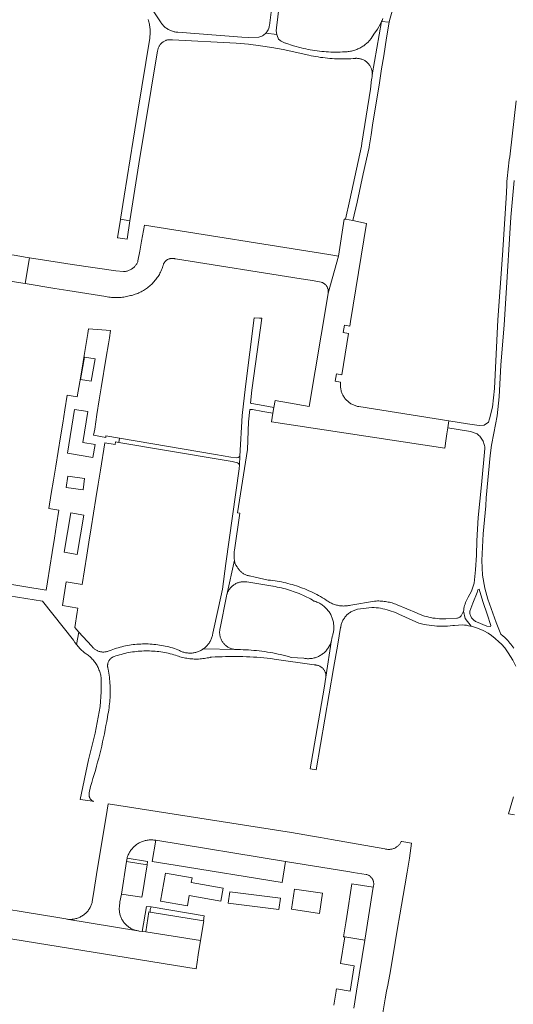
# Model space of a CAD drawing. Extents: x 152825 to 164088, y 457113 to 463005.
# Tile 251 of 256: x 158542 to 158649, y 460497 to 460710. Entities that reach past the tile are written whole.
import ezdxf

# ---------------------------------------------------------------- set-up
doc = ezdxf.new("R2010")
doc.units = 0
doc.header["$LTSCALE"] = 0.5
for name, color, linetype, lineweight in [('B-PV-VH-HALFVERHARDING_GRAVEL-GV', 251, 'CONTINUOUS', 18), ('B-PV-VH-ONVERHARD_ZAND-GV', 251, 'CONTINUOUS', 18), ('B-PV-VH-OPENVERHARDING_BETONSTRAATSTEEN-GV', 251, 'CONTINUOUS', 18), ('B-PV-VH-OPENVERHARDING_STRAATBAKSTEEN-GV', 251, 'CONTINUOUS', 18)]:
    doc.layers.add(name, color=color, linetype=linetype, lineweight=lineweight)

msp = doc.modelspace()

# ---------------------------------------------------------------- linework, layer by layer
at = {"layer": 'B-PV-VH-HALFVERHARDING_GRAVEL-GV', "flags": 128}
for points in [[(158597.117, 460714.848), (158596.27, 460708.492), (158596.247, 460708.325), (158596.202, 460708.112), (158596.142, 460707.904), (158596.067, 460707.7), (158595.977, 460707.502), (158595.873, 460707.312), (158595.755, 460707.13), (158595.624, 460706.956), (158595.481, 460706.793), (158597.915, 460706.515), (158597.744, 460707.345), (158597.823, 460707.987), (158599.144, 460718.77)], [(158620.807, 460709.948), (158620.635, 460709.58), (158620.53, 460709.366), (158622.16, 460709.183), (158622.268, 460709.574), (158623.671, 460714.656)], [(158570.072, 460709.739), (158570.151, 460709.495), (158570.223, 460709.249), (158570.286, 460709.001), (158570.342, 460708.751), (158570.39, 460708.499), (158570.43, 460708.246), (158570.462, 460707.992), (158570.487, 460707.737), (158570.503, 460707.482), (158570.511, 460707.226), (158570.511, 460706.969), (158570.504, 460706.713), (158570.488, 460706.458), (158570.464, 460706.203), (158570.433, 460705.948), (158570.403, 460705.754), (158567.867, 460689.982), (158566.862, 460683.728), (158564.918, 460671.633), (158564.121, 460666.678), (158566.085, 460666.303), (158568.05, 460678.582), (158572.115, 460703.009), (158572.136, 460703.144), (158572.166, 460703.289), (158572.204, 460703.433), (158572.25, 460703.574), (158572.303, 460703.712), (158572.364, 460703.848), (158572.432, 460703.979), (158572.507, 460704.108), (158572.588, 460704.231), (158572.677, 460704.351), (158572.771, 460704.465), (158572.872, 460704.574), (158572.978, 460704.677), (158573.089, 460704.775), (158573.206, 460704.867), (158573.328, 460704.951), (158573.454, 460705.03), (158573.584, 460705.101), (158573.718, 460705.166), (158573.854, 460705.223), (158573.994, 460705.272), (158574.137, 460705.314), (158574.281, 460705.348), (158574.427, 460705.375), (158574.574, 460705.393), (158574.722, 460705.404), (158574.87, 460705.406), (158575.019, 460705.401), (158575.166, 460705.387), (158575.313, 460705.366), (158589.12, 460704.639), (158591.749, 460704.415), (158594.368, 460704.097), (158596.805, 460703.717), (158599.227, 460703.255), (158604.831, 460702.064), (158605.326, 460701.954), (158605.822, 460701.852), (158606.32, 460701.758), (158606.82, 460701.672), (158607.321, 460701.594), (158607.823, 460701.524), (158608.326, 460701.462), (158608.829, 460701.407), (158609.334, 460701.361), (158609.839, 460701.322), (158610.345, 460701.292), (158610.852, 460701.269), (158611.358, 460701.255), (158611.865, 460701.248), (158612.372, 460701.25), (158612.879, 460701.259), (158613.385, 460701.277), (158613.891, 460701.302), (158614.397, 460701.335), (158614.902, 460701.377), (158614.937, 460701.38), (158614.988, 460701.382), (158615.154, 460701.383), (158615.319, 460701.376), (158615.485, 460701.361), (158615.649, 460701.337), (158615.812, 460701.306), (158615.973, 460701.268), (158616.133, 460701.221), (158616.289, 460701.167), (158616.443, 460701.106), (158616.594, 460701.036), (158616.742, 460700.96), (158616.885, 460700.877), (158617.025, 460700.787), (158617.159, 460700.69), (158617.289, 460700.587), (158617.414, 460700.478), (158617.534, 460700.363), (158617.648, 460700.243), (158617.755, 460700.117), (158617.857, 460699.986), (158617.953, 460699.85), (158618.041, 460699.709), (158618.123, 460699.565), (158618.197, 460699.417), (158618.265, 460699.265), (158618.325, 460699.111), (158618.378, 460698.953), (158618.422, 460698.794), (158618.459, 460698.632), (158618.489, 460698.469), (158618.51, 460698.304), (158618.524, 460698.139), (158618.529, 460697.973), (158618.527, 460697.807), (158620.53, 460709.366), (158620.455, 460709.215), (158620.269, 460708.854), (158619.611, 460707.7), (158618.881, 460706.591), (158618.27, 460705.652), (158617.524, 460704.816), (158617.419, 460704.717), (158617.238, 460704.556), (158617.052, 460704.401), (158616.861, 460704.252), (158616.666, 460704.109), (158616.465, 460703.973), (158616.261, 460703.844), (158616.052, 460703.722), (158615.839, 460703.606), (158615.622, 460703.498), (158615.402, 460703.397), (158615.179, 460703.303), (158614.953, 460703.216), (158614.724, 460703.137), (158614.493, 460703.066), (158614.259, 460703.003), (158614.023, 460702.947), (158613.786, 460702.899), (158613.547, 460702.858), (158613.308, 460702.826), (158613.067, 460702.802), (158612.825, 460702.785), (158612.583, 460702.777), (158612.568, 460702.776), (158612.07, 460702.749), (158611.572, 460702.73), (158611.073, 460702.719), (158610.575, 460702.716), (158610.076, 460702.721), (158609.578, 460702.734), (158609.08, 460702.755), (158608.582, 460702.783), (158608.085, 460702.82), (158607.588, 460702.865), (158607.093, 460702.918), (158606.598, 460702.979), (158606.104, 460703.047), (158605.611, 460703.124), (158605.12, 460703.209), (158604.63, 460703.301), (158604.142, 460703.401), (158603.655, 460703.509), (158603.17, 460703.625), (158601.483, 460704.094), (158599.825, 460704.657), (158599.734, 460704.682), (158599.568, 460704.734), (158599.405, 460704.793), (158599.245, 460704.859), (158599.088, 460704.933), (158598.935, 460705.014), (158598.785, 460705.103), (158598.64, 460705.198), (158598.499, 460705.299), (158598.237, 460705.507), (158597.951, 460706.341), (158597.915, 460706.515), (158595.481, 460706.793), (158595.326, 460706.641), (158595.16, 460706.501), (158594.985, 460706.374), (158594.8, 460706.259), (158594.608, 460706.159), (158594.409, 460706.073), (158594.203, 460706.002), (158593.994, 460705.946), (158591.77, 460705.844), (158590.293, 460705.956), (158576.495, 460706.998), (158576.211, 460707.019), (158576.05, 460707.041), (158575.859, 460707.075), (158575.669, 460707.116), (158575.481, 460707.166), (158575.295, 460707.223), (158575.111, 460707.287), (158574.931, 460707.359), (158574.753, 460707.439), (158574.579, 460707.525), (158574.409, 460707.619), (158574.242, 460707.72), (158574.08, 460707.827), (158573.922, 460707.941), (158573.77, 460708.062), (158573.622, 460708.188), (158573.48, 460708.321), (158573.343, 460708.459), (158573.212, 460708.603), (158573.087, 460708.752), (158572.968, 460708.906), (158572.856, 460709.065), (158571.025, 460711.832)], [(158649.616, 460692.232), (158648.333, 460680.771), (158648.223, 460680.109), (158648.121, 460679.447), (158648.027, 460678.783), (158647.941, 460678.118), (158647.863, 460677.451), (158647.793, 460676.785), (158647.73, 460676.117), (158647.676, 460675.448), (158647.63, 460674.779), (158647.591, 460674.11), (158647.512, 460672.345), (158646.646, 460658.857), (158645.683, 460644.902), (158644.905, 460630.125), (158644.527, 460626.063), (158643.859, 460623.526), (158643.622, 460622.801), (158642.701, 460622.152), (158641.651, 460622.094), (158639.079, 460622.453), (158635.094, 460623.089), (158634.865, 460621.601), (158639.782, 460620.783), (158641.154, 460620.308), (158641.357, 460620.15), (158641.55, 460619.979), (158641.732, 460619.797), (158641.902, 460619.604), (158642.06, 460619.401), (158642.205, 460619.189), (158642.337, 460618.968), (158642.454, 460618.739), (158642.557, 460618.503), (158642.646, 460618.261), (158642.719, 460618.014), (158642.776, 460617.764), (158642.818, 460617.51), (158642.844, 460617.254), (158642.851, 460617.134), (158642.101, 460609.277), (158641.41, 460602.282), (158641.139, 460597.203), (158641.028, 460594.104), (158640.853, 460590.941), (158640.569, 460588.057), (158639.976, 460586.375), (158639.252, 460585.08), (158639.086, 460584.794), (158638.934, 460584.499), (158638.796, 460584.198), (158638.672, 460583.891), (158638.564, 460583.577), (158638.471, 460583.259), (158638.394, 460582.937), (158638.332, 460582.612), (158638.286, 460582.284), (158638.279, 460582.224), (158638.206, 460582.055), (158638.612, 460580.415), (158639.901, 460578.771), (158640.208, 460578.693), (158640.64, 460578.566), (158641.067, 460578.424), (158641.489, 460578.267), (158641.905, 460578.095), (158642.306, 460577.913), (158642.644, 460577.751), (158643.547, 460577.27), (158644.253, 460576.792), (158645.105, 460576.119), (158645.904, 460575.375), (158646.43, 460574.875), (158647.158, 460574.096), (158647.908, 460573.035), (158648.882, 460571.473), (158649.573, 460570.15)], [(158649.11, 460574.053), (158648.91, 460574.335), (158648.704, 460574.612), (158648.491, 460574.885), (158648.272, 460575.152), (158648.047, 460575.414), (158647.816, 460575.671), (158647.579, 460575.922), (158647.337, 460576.168), (158647.089, 460576.409), (158646.835, 460576.643), (158646.325, 460577.082), (158645.319, 460579.555), (158643.525, 460584.643), (158642.866, 460586.962), (158642.355, 460589.799), (158642.164, 460592.982), (158642.453, 460598.706), (158643.041, 460604.797), (158643.161, 460606.476), (158643.968, 460615.602), (158644.299, 460617.841), (158644.812, 460620.457), (158645.503, 460624.179), (158645.921, 460628.282), (158646.303, 460635.138), (158647.036, 460643.825), (158647.364, 460649.535), (158648.468, 460667.068), (158649.215, 460674.976)], [(158649.074, 460541.94), (158647.99, 460538.254), (158649.273, 460538.061)]]:
    msp.add_lwpolyline(points, dxfattribs=at)
for points in [[(158594.161, 460645.25), (158592.979, 460645.325), (158591.088, 460630.497), (158590.419, 460624.289), (158589.905, 460615.525), (158589.795, 460613.65), (158589.745, 460612.78), (158586.883, 460592.317), (158586.104, 460586.807), (158585.251, 460582.835), (158584.059, 460577.279), (158584.041, 460577.161), (158584.006, 460576.965), (158583.962, 460576.77), (158583.911, 460576.577), (158583.852, 460576.387), (158583.786, 460576.198), (158583.712, 460576.013), (158583.63, 460575.831), (158583.542, 460575.652), (158583.446, 460575.477), (158583.343, 460575.306), (158583.234, 460575.139), (158583.118, 460574.976), (158582.996, 460574.819), (158582.867, 460574.666), (158582.732, 460574.519), (158582.592, 460574.377), (158582.446, 460574.241), (158582.294, 460574.111), (158582.138, 460573.987), (158582.067, 460573.934), (158588.99, 460573.745), (158588.933, 460573.75), (158588.761, 460573.769), (158588.59, 460573.796), (158588.42, 460573.832), (158588.252, 460573.874), (158588.087, 460573.925), (158587.923, 460573.984), (158587.763, 460574.049), (158587.606, 460574.122), (158587.452, 460574.203), (158587.303, 460574.29), (158587.157, 460574.384), (158587.016, 460574.485), (158586.88, 460574.592), (158586.749, 460574.705), (158586.623, 460574.824), (158586.503, 460574.949), (158586.388, 460575.079), (158586.28, 460575.215), (158586.178, 460575.355), (158586.083, 460575.5), (158585.995, 460575.649), (158585.913, 460575.802), (158585.839, 460575.959), (158585.772, 460576.118), (158585.712, 460576.281), (158585.66, 460576.446), (158585.616, 460576.614), (158585.58, 460576.784), (158585.551, 460576.954), (158585.53, 460577.126), (158585.517, 460577.299), (158585.512, 460577.473), (158585.516, 460577.646), (158585.527, 460577.819), (158585.546, 460577.991), (158585.573, 460578.162), (158585.608, 460578.332), (158586.998, 460585.24), (158586.999, 460585.248), (158587.035, 460585.42), (158587.072, 460585.567), (158587.077, 460585.589), (158588.72, 460593.028), (158588.668, 460593.339), (158588.663, 460594.123), (158588.673, 460594.919), (158588.716, 460595.208), (158589.888, 460603.167), (158589.387, 460603.246), (158591.544, 460616.912), (158591.747, 460622.904), (158592.043, 460625.565), (158592.184, 460625.577), (158592.286, 460625.578), (158592.389, 460625.571), (158592.49, 460625.555), (158592.59, 460625.532), (158594.87, 460625.133), (158597.042, 460624.752), (158597.247, 460626.021), (158594.924, 460626.417), (158592.488, 460626.833), (158592.386, 460626.874), (158592.277, 460626.926), (158592.199, 460626.97), (158592.503, 460629.71), (158594.006, 460640.58), (158594.659, 460645.301)], [(158584.651, 460615.829), (158563.89, 460619.37), (158563.738, 460618.459), (158585.65, 460614.801), (158588.255, 460614.366), (158589.386, 460614.076), (158589.628, 460613.876), (158589.795, 460613.65), (158589.905, 460615.525), (158589.72, 460615.324), (158589.56, 460615.182), (158589.159, 460615.12), (158587.954, 460615.266)], [(158588.814, 460592.475), (158588.72, 460593.028), (158587.077, 460585.589), (158587.129, 460585.757), (158587.188, 460585.922), (158587.253, 460586.085), (158587.327, 460586.244), (158587.407, 460586.4), (158587.495, 460586.552), (158587.589, 460586.699), (158587.69, 460586.843), (158587.798, 460586.981), (158587.911, 460587.115), (158588.031, 460587.243), (158588.156, 460587.365), (158588.287, 460587.482), (158588.423, 460587.593), (158588.564, 460587.697), (158588.709, 460587.795), (158588.859, 460587.886), (158589.013, 460587.97), (158589.171, 460588.047), (158589.332, 460588.117), (158589.495, 460588.179), (158589.662, 460588.234), (158589.831, 460588.281), (158590.001, 460588.32), (158590.174, 460588.352), (158590.348, 460588.376), (158590.522, 460588.391), (158590.697, 460588.399), (158590.873, 460588.399), (158591.048, 460588.391), (158591.222, 460588.374), (158591.396, 460588.35), (158597.05, 460587.409), (158597.105, 460587.4), (158597.547, 460587.325), (158597.988, 460587.242), (158598.427, 460587.152), (158598.864, 460587.053), (158599.299, 460586.947), (158599.733, 460586.833), (158600.164, 460586.711), (158600.593, 460586.582), (158601.02, 460586.445), (158601.445, 460586.3), (158601.866, 460586.148), (158602.285, 460585.988), (158602.701, 460585.821), (158603.114, 460585.646), (158603.524, 460585.464), (158603.93, 460585.275), (158604.333, 460585.079), (158604.733, 460584.875), (158605.128, 460584.664), (158605.52, 460584.447), (158605.908, 460584.222), (158605.916, 460584.22), (158606.124, 460584.157), (158606.329, 460584.087), (158606.532, 460584.01), (158606.731, 460583.924), (158606.927, 460583.832), (158607.12, 460583.733), (158607.309, 460583.626), (158607.494, 460583.513), (158607.674, 460583.392), (158607.85, 460583.266), (158608.021, 460583.133), (158608.187, 460582.993), (158608.348, 460582.848), (158608.504, 460582.696), (158608.653, 460582.54), (158608.797, 460582.377), (158608.935, 460582.21), (158609.066, 460582.037), (158609.191, 460581.86), (158609.31, 460581.679), (158609.421, 460581.493), (158609.526, 460581.303), (158609.624, 460581.109), (158609.714, 460580.912), (158609.797, 460580.712), (158609.873, 460580.508), (158609.941, 460580.302), (158610.001, 460580.094), (158610.054, 460579.884), (158610.099, 460579.672), (158610.136, 460579.458), (158610.165, 460579.243), (158610.187, 460579.027), (158610.2, 460578.811), (158610.205, 460578.594), (158610.202, 460578.377), (158610.192, 460578.161), (158610.173, 460577.945), (158610.146, 460577.729), (158610.112, 460577.515), (158610.069, 460577.303), (158610.019, 460577.092), (158609.961, 460576.883), (158609.895, 460576.676), (158609.822, 460576.472), (158609.816, 460576.412), (158609.791, 460576.21), (158609.759, 460576.01), (158609.726, 460575.847), (158608.492, 460567.802), (158608.085, 460565.421), (158605.1, 460547.968), (158606.413, 460547.743), (158610.159, 460569.641), (158611.054, 460574.873), (158611.67, 460578.477), (158611.687, 460578.595), (158611.722, 460578.785), (158611.764, 460578.974), (158611.813, 460579.161), (158611.871, 460579.346), (158611.936, 460579.528), (158612.009, 460579.707), (158612.089, 460579.884), (158612.176, 460580.056), (158612.271, 460580.225), (158612.372, 460580.391), (158612.48, 460580.551), (158612.594, 460580.707), (158612.715, 460580.859), (158612.842, 460581.005), (158612.975, 460581.145), (158613.113, 460581.28), (158613.258, 460581.41), (158613.407, 460581.533), (158613.561, 460581.65), (158613.72, 460581.76), (158613.883, 460581.864), (158614.051, 460581.961), (158614.222, 460582.051), (158614.397, 460582.134), (158614.576, 460582.209), (158614.757, 460582.277), (158614.941, 460582.338), (158615.127, 460582.391), (158615.315, 460582.436), (158618.419, 460582.85), (158618.896, 460582.825), (158619.371, 460582.784), (158619.845, 460582.727), (158620.317, 460582.655), (158620.786, 460582.566), (158621.251, 460582.462), (158621.713, 460582.343), (158622.171, 460582.208), (158622.624, 460582.057), (158623.072, 460581.892), (158623.513, 460581.712), (158623.949, 460581.516), (158624.236, 460581.378), (158628.593, 460579.424), (158629.143, 460579.29), (158629.697, 460579.171), (158630.254, 460579.067), (158630.813, 460578.98), (158631.375, 460578.908), (158631.938, 460578.852), (158632.503, 460578.812), (158633.069, 460578.788), (158633.635, 460578.781), (158634.201, 460578.789), (158634.766, 460578.813), (158635.331, 460578.853), (158635.895, 460578.909), (158636.255, 460578.953), (158637.996, 460579.092), (158638.444, 460579.044), (158638.889, 460578.98), (158639.332, 460578.9), (158639.772, 460578.804), (158639.901, 460578.771), (158638.612, 460580.415), (158638.206, 460582.055), (158637.812, 460581.146), (158637.736, 460581.03), (158637.647, 460580.923), (158637.546, 460580.828), (158637.435, 460580.745), (158637.315, 460580.675), (158637.188, 460580.619), (158637.055, 460580.578), (158636.919, 460580.553), (158636.78, 460580.544), (158634.418, 460580.394), (158633.953, 460580.381), (158633.488, 460580.384), (158633.023, 460580.403), (158632.56, 460580.438), (158632.097, 460580.489), (158631.637, 460580.555), (158631.179, 460580.638), (158630.725, 460580.736), (158630.274, 460580.85), (158629.827, 460580.979), (158629.385, 460581.123), (158628.948, 460581.283), (158628.517, 460581.457), (158628.093, 460581.646), (158626.015, 460582.539), (158623.891, 460583.406), (158623.624, 460583.515), (158623.354, 460583.616), (158623.081, 460583.71), (158622.806, 460583.796), (158622.529, 460583.874), (158622.249, 460583.945), (158621.968, 460584.008), (158621.685, 460584.063), (158621.401, 460584.11), (158621.115, 460584.149), (158620.829, 460584.18), (158620.542, 460584.204), (158620.254, 460584.219), (158619.966, 460584.227), (158619.678, 460584.226), (158619.389, 460584.217), (158619.102, 460584.201), (158619.014, 460584.194), (158613.863, 460583.334), (158613.845, 460583.329), (158613.627, 460583.28), (158613.408, 460583.237), (158613.187, 460583.203), (158612.965, 460583.177), (158612.743, 460583.159), (158612.52, 460583.148), (158612.296, 460583.146), (158612.073, 460583.152), (158611.85, 460583.165), (158611.628, 460583.187), (158611.407, 460583.217), (158611.187, 460583.254), (158610.968, 460583.299), (158610.751, 460583.353), (158610.536, 460583.414), (158610.324, 460583.482), (158610.114, 460583.558), (158609.907, 460583.642), (158609.703, 460583.733), (158609.502, 460583.831), (158609.305, 460583.936), (158609.112, 460584.049), (158608.923, 460584.168), (158608.739, 460584.294), (158608.559, 460584.426), (158608.155, 460584.679), (158607.748, 460584.925), (158607.336, 460585.165), (158606.92, 460585.397), (158606.5, 460585.623), (158606.077, 460585.841), (158605.65, 460586.052), (158605.219, 460586.256), (158604.786, 460586.453), (158604.348, 460586.642), (158603.908, 460586.824), (158603.465, 460586.999), (158603.019, 460587.166), (158602.57, 460587.326), (158602.119, 460587.478), (158601.665, 460587.622), (158601.209, 460587.759), (158600.75, 460587.889), (158600.289, 460588.01), (158599.827, 460588.124), (158599.362, 460588.23), (158598.896, 460588.328), (158598.428, 460588.418), (158597.959, 460588.5), (158597.489, 460588.575), (158597.017, 460588.641), (158596.544, 460588.7), (158596.071, 460588.751), (158595.997, 460588.758), (158593.231, 460589.368), (158591.944, 460589.652), (158591.799, 460589.682), (158591.655, 460589.717), (158591.496, 460589.763), (158591.332, 460589.819), (158591.171, 460589.883), (158591.013, 460589.953), (158590.858, 460590.031), (158590.707, 460590.117), (158590.56, 460590.208), (158590.417, 460590.307), (158590.28, 460590.412), (158590.147, 460590.524), (158590.019, 460590.641), (158589.897, 460590.764), (158589.781, 460590.893), (158589.671, 460591.027), (158589.567, 460591.165), (158589.47, 460591.309), (158589.288, 460591.605), (158589.036, 460591.983), (158588.936, 460592.134)], [(158641.356, 460586.624), (158641.597, 460586.786), (158642.416, 460584.098), (158643.398, 460581.169), (158644.053, 460579.163), (158644.175, 460578.922), (158644.096, 460578.721), (158643.251, 460578.796), (158641.035, 460579.748), (158640.858, 460579.83), (158640.689, 460579.927), (158640.528, 460580.037), (158640.376, 460580.16), (158640.236, 460580.295), (158640.106, 460580.441), (158639.99, 460580.597), (158639.886, 460580.762), (158639.796, 460580.935), (158639.721, 460581.115), (158639.661, 460581.301), (158639.616, 460581.49), (158639.587, 460581.683), (158639.573, 460581.878), (158639.574, 460582.031), (158640.247, 460583.763), (158641.199, 460586.06)], [(158557.851, 460574.532), (158555.111, 460577.533), (158554.546, 460574.835), (158555.371, 460573.873), (158556.336, 460573.05), (158556.477, 460572.962), (158556.683, 460572.825), (158556.885, 460572.681), (158557.082, 460572.531), (158557.274, 460572.374), (158557.462, 460572.212), (158557.643, 460572.043), (158557.82, 460571.869), (158557.99, 460571.689), (158558.155, 460571.503), (158558.313, 460571.313), (158558.466, 460571.117), (158558.612, 460570.917), (158558.751, 460570.712), (158558.884, 460570.502), (158559.01, 460570.289), (158559.129, 460570.071), (158559.24, 460569.85), (158559.345, 460569.625), (158559.442, 460569.397), (158559.532, 460569.166), (158559.615, 460568.932), (158559.69, 460568.696), (158559.757, 460568.457), (158559.817, 460568.216), (158559.858, 460568.027), (158559.868, 460567.974), (158559.912, 460567.73), (158559.892, 460564.6), (158559.722, 460561.475), (158558.609, 460555.685), (158557.173, 460549.966), (158555.395, 460541.407), (158558.106, 460540.98), (158558.126, 460540.976), (158558.147, 460540.972), (158558.231, 460540.959), (158558.252, 460540.956), (158558.15, 460541.003), (158558.053, 460541.057), (158557.959, 460541.118), (158557.87, 460541.185), (158557.786, 460541.259), (158557.707, 460541.339), (158557.635, 460541.424), (158557.568, 460541.514), (158557.508, 460541.608), (158557.455, 460541.706), (158557.409, 460541.808), (158557.371, 460541.913), (158557.34, 460542.021), (158557.317, 460542.13), (158557.302, 460542.241), (158557.295, 460542.353), (158557.296, 460542.464), (158557.305, 460542.576), (158557.321, 460542.686), (158557.346, 460542.795), (158557.349, 460542.806), (158557.597, 460544.208), (158557.874, 460545.069), (158558.144, 460545.933), (158558.406, 460546.799), (158558.661, 460547.668), (158558.907, 460548.538), (158559.146, 460549.411), (158559.378, 460550.286), (158559.601, 460551.163), (158559.817, 460552.042), (158560.025, 460552.922), (158560.225, 460553.805), (158560.417, 460554.689), (158560.602, 460555.575), (158560.779, 460556.462), (158560.948, 460557.352), (158561.109, 460558.242), (158561.262, 460559.134), (158561.375, 460559.826), (158561.46, 460560.262), (158561.537, 460560.7), (158561.607, 460561.139), (158561.668, 460561.579), (158561.721, 460562.02), (158561.767, 460562.462), (158561.804, 460562.904), (158561.834, 460563.348), (158561.856, 460563.791), (158561.869, 460564.236), (158561.875, 460564.68), (158561.872, 460565.124), (158561.862, 460565.568), (158561.844, 460566.012), (158561.817, 460566.456), (158561.783, 460566.899), (158561.741, 460567.341), (158561.69, 460567.783), (158561.632, 460568.223), (158561.566, 460568.663), (158561.492, 460569.101), (158561.41, 460569.537), (158561.36, 460569.784), (158561.359, 460569.787), (158561.333, 460569.912), (158561.315, 460570.039), (158561.304, 460570.167), (158561.302, 460570.295), (158561.307, 460570.424), (158561.321, 460570.551), (158561.342, 460570.678), (158561.371, 460570.803), (158561.408, 460570.926), (158561.453, 460571.046), (158561.505, 460571.163), (158561.564, 460571.277), (158561.63, 460571.387), (158561.703, 460571.493), (158561.782, 460571.594), (158561.868, 460571.69), (158561.959, 460571.78), (158562.056, 460571.864), (158562.157, 460571.943), (158562.264, 460572.014), (158562.375, 460572.079), (158562.489, 460572.137), (158562.607, 460572.188), (158562.697, 460572.22), (158563.085, 460572.355), (158563.475, 460572.482), (158563.868, 460572.601), (158564.264, 460572.712), (158564.661, 460572.816), (158565.06, 460572.912), (158565.461, 460573.001), (158565.864, 460573.081), (158566.268, 460573.154), (158566.673, 460573.218), (158567.08, 460573.275), (158567.488, 460573.324), (158567.896, 460573.365), (158568.306, 460573.398), (158568.715, 460573.423), (158569.126, 460573.44), (158569.536, 460573.449), (158569.947, 460573.449), (158570.357, 460573.442), (158570.768, 460573.427), (158571.178, 460573.404), (158571.587, 460573.373), (158571.996, 460573.334), (158572.404, 460573.288), (158572.811, 460573.233), (158573.216, 460573.17), (158573.621, 460573.099), (158574.024, 460573.021), (158574.425, 460572.934), (158574.825, 460572.84), (158575.223, 460572.738), (158575.619, 460572.628), (158576.012, 460572.511), (158576.309, 460572.402), (158576.609, 460572.301), (158576.911, 460572.208), (158577.215, 460572.122), (158577.521, 460572.043), (158577.83, 460571.973), (158578.139, 460571.911), (158578.451, 460571.856), (158578.764, 460571.809), (158579.077, 460571.77), (158579.392, 460571.739), (158579.707, 460571.716), (158580.023, 460571.701), (158580.339, 460571.694), (158580.655, 460571.695), (158580.972, 460571.704), (158581.287, 460571.722), (158581.602, 460571.747), (158581.917, 460571.779), (158582.231, 460571.82), (158582.543, 460571.869), (158582.854, 460571.926), (158583.163, 460571.99), (158583.471, 460572.063), (158583.516, 460572.074), (158583.783, 460572.092), (158584.535, 460572.138), (158585.288, 460572.176), (158586.041, 460572.206), (158586.794, 460572.228), (158587.548, 460572.242), (158588.302, 460572.248), (158589.055, 460572.246), (158589.809, 460572.236), (158590.562, 460572.218), (158591.316, 460572.192), (158592.069, 460572.158), (158592.821, 460572.116), (158593.573, 460572.066), (158594.325, 460572.008), (158595.075, 460571.942), (158595.825, 460571.869), (158596.575, 460571.787), (158597.323, 460571.697), (158605.929, 460570.411), (158605.932, 460570.411), (158606.071, 460570.417), (158606.209, 460570.415), (158606.347, 460570.405), (158606.485, 460570.387), (158606.621, 460570.361), (158606.755, 460570.327), (158606.887, 460570.286), (158607.017, 460570.237), (158607.143, 460570.18), (158607.266, 460570.117), (158607.385, 460570.046), (158607.5, 460569.968), (158607.611, 460569.885), (158607.716, 460569.795), (158607.815, 460569.698), (158607.91, 460569.597), (158607.998, 460569.49), (158608.079, 460569.378), (158608.155, 460569.262), (158608.223, 460569.141), (158608.284, 460569.017), (158608.338, 460568.89), (158608.385, 460568.759), (158608.424, 460568.626), (158608.455, 460568.491), (158608.478, 460568.355), (158608.494, 460568.217), (158608.501, 460568.079), (158608.501, 460567.94), (158608.492, 460567.802), (158609.726, 460575.847), (158609.718, 460575.81), (158609.67, 460575.613), (158609.613, 460575.417), (158609.549, 460575.224), (158609.478, 460575.034), (158609.399, 460574.846), (158609.313, 460574.662), (158609.22, 460574.481), (158609.12, 460574.304), (158609.012, 460574.131), (158608.899, 460573.963), (158608.778, 460573.799), (158608.651, 460573.64), (158608.518, 460573.486), (158608.38, 460573.337), (158608.235, 460573.194), (158608.085, 460573.057), (158607.929, 460572.926), (158607.769, 460572.801), (158607.604, 460572.682), (158607.434, 460572.57), (158607.26, 460572.465), (158607.082, 460572.367), (158606.9, 460572.275), (158606.715, 460572.192), (158606.526, 460572.115), (158606.335, 460572.046), (158606.141, 460571.984), (158605.945, 460571.93), (158605.747, 460571.884), (158605.547, 460571.845), (158605.346, 460571.815), (158605.144, 460571.792), (158604.941, 460571.778), (158604.738, 460571.771), (158604.534, 460571.773), (158604.331, 460571.782), (158604.128, 460571.799), (158603.927, 460571.825), (158603.726, 460571.858), (158600.974, 460572.054), (158600.411, 460572.213), (158599.845, 460572.363), (158599.277, 460572.506), (158598.708, 460572.642), (158598.137, 460572.769), (158597.563, 460572.889), (158596.989, 460573.001), (158596.413, 460573.105), (158595.835, 460573.201), (158595.257, 460573.289), (158594.677, 460573.37), (158594.096, 460573.442), (158593.514, 460573.506), (158592.931, 460573.563), (158592.348, 460573.611), (158591.764, 460573.652), (158591.18, 460573.685), (158590.595, 460573.709), (158590.01, 460573.726), (158589.424, 460573.734), (158589.317, 460573.735), (158589.28, 460573.735), (158589.106, 460573.738), (158588.99, 460573.745), (158582.067, 460573.934), (158581.977, 460573.869), (158581.811, 460573.758), (158581.641, 460573.654), (158581.466, 460573.557), (158581.288, 460573.466), (158581.107, 460573.383), (158580.922, 460573.308), (158580.735, 460573.239), (158580.545, 460573.179), (158580.352, 460573.126), (158580.158, 460573.08), (158579.962, 460573.043), (158579.764, 460573.013), (158579.566, 460572.991), (158579.367, 460572.978), (158579.167, 460572.972), (158578.968, 460572.974), (158578.769, 460572.985), (158578.57, 460573.003), (158578.372, 460573.029), (158578.175, 460573.063), (158577.98, 460573.105), (158577.787, 460573.155), (158577.596, 460573.212), (158577.407, 460573.277), (158577.221, 460573.35), (158577.038, 460573.43), (158576.859, 460573.517), (158576.683, 460573.612), (158576.511, 460573.713), (158576.124, 460573.848), (158575.734, 460573.976), (158575.342, 460574.096), (158574.947, 460574.208), (158574.55, 460574.313), (158574.152, 460574.41), (158573.751, 460574.499), (158573.349, 460574.58), (158572.946, 460574.654), (158572.541, 460574.719), (158572.135, 460574.777), (158571.727, 460574.827), (158571.319, 460574.869), (158570.91, 460574.902), (158570.501, 460574.928), (158570.091, 460574.946), (158569.681, 460574.956), (158569.271, 460574.958), (158568.861, 460574.951), (158568.451, 460574.937), (158568.041, 460574.915), (158567.632, 460574.885), (158567.223, 460574.847), (158566.816, 460574.801), (158566.409, 460574.747), (158566.003, 460574.685), (158565.599, 460574.615), (158565.196, 460574.537), (158564.795, 460574.452), (158564.396, 460574.359), (158563.998, 460574.257), (158563.603, 460574.149), (158563.209, 460574.032), (158562.818, 460573.908), (158562.43, 460573.776), (158562.044, 460573.637), (158561.661, 460573.49), (158561.405, 460573.387), (158561.285, 460573.346), (158561.135, 460573.302), (158560.984, 460573.266), (158560.83, 460573.238), (158560.676, 460573.218), (158560.521, 460573.206), (158560.365, 460573.202), (158560.209, 460573.206), (158560.054, 460573.218), (158559.899, 460573.237), (158559.746, 460573.265), (158559.594, 460573.3), (158559.445, 460573.344), (158559.297, 460573.394), (158559.153, 460573.453), (158559.012, 460573.519), (158558.874, 460573.591), (158558.74, 460573.671), (158558.611, 460573.758), (158558.486, 460573.851), (158558.366, 460573.95), (158558.251, 460574.056), (158558.142, 460574.167), (158558.039, 460574.284), (158557.942, 460574.405)]]:
    msp.add_lwpolyline(points, close=True, dxfattribs=at)
at = {"layer": 'B-PV-VH-ONVERHARD_ZAND-GV', "flags": 128}
msp.add_lwpolyline([(158582.194, 460516.286), (158570.73, 460518.166), (158570.51, 460517.619), (158570.513, 460517.052), (158582.001, 460515.193)], close=True, dxfattribs=at)
at = {"layer": 'B-PV-VH-OPENVERHARDING_BETONSTRAATSTEEN-GV', "flags": 128}
for points in [[(158612.722, 460666.644), (158612.467, 460666.692), (158611.205, 460658.691), (158608.973, 460650.647), (158608.789, 460649.305), (158604.901, 460626.238), (158600.42, 460627.036), (158597.493, 460627.512), (158597.247, 460626.021), (158597.042, 460624.752), (158596.741, 460622.905), (158634.192, 460617.213), (158634.508, 460619.278), (158634.665, 460620.303), (158634.865, 460621.601), (158635.094, 460623.089), (158615.62, 460626.197), (158615.534, 460626.211), (158615.343, 460626.248), (158615.154, 460626.293), (158614.967, 460626.346), (158614.782, 460626.407), (158614.6, 460626.475), (158614.421, 460626.55), (158614.245, 460626.633), (158614.073, 460626.723), (158613.904, 460626.819), (158613.74, 460626.923), (158613.58, 460627.034), (158613.425, 460627.151), (158613.274, 460627.274), (158613.129, 460627.403), (158612.99, 460627.538), (158612.856, 460627.679), (158612.727, 460627.825), (158612.605, 460627.977), (158612.49, 460628.133), (158612.381, 460628.294), (158612.278, 460628.459), (158612.183, 460628.628), (158612.094, 460628.801), (158612.013, 460628.978), (158611.939, 460629.157), (158611.872, 460629.34), (158611.813, 460629.525), (158611.762, 460629.713), (158611.719, 460629.902), (158611.683, 460630.093), (158611.655, 460630.286), (158611.635, 460630.479), (158611.624, 460630.673), (158611.62, 460630.867), (158611.624, 460631.062), (158611.636, 460631.256), (158611.656, 460631.449), (158610.491, 460631.653), (158610.748, 460633.24), (158611.916, 460633.035), (158613.387, 460642.006), (158612.218, 460642.178), (158612.475, 460643.757), (158613.645, 460643.584), (158613.81, 460644.587), (158617.275, 460665.733), (158614.334, 460666.344)], [(158609.095, 460659.026), (158569.293, 460665.375), (158568.601, 460661.881), (158568.257, 460659.724), (158567.869, 460657.627), (158567.81, 460657.473), (158567.743, 460657.321), (158567.669, 460657.172), (158567.588, 460657.027), (158567.499, 460656.886), (158567.405, 460656.749), (158567.303, 460656.617), (158567.196, 460656.49), (158567.082, 460656.369), (158566.963, 460656.253), (158566.839, 460656.143), (158566.709, 460656.039), (158566.574, 460655.941), (158566.435, 460655.85), (158566.292, 460655.766), (158566.144, 460655.689), (158565.994, 460655.619), (158565.84, 460655.556), (158565.683, 460655.501), (158565.524, 460655.453), (158565.362, 460655.413), (158565.199, 460655.381), (158565.035, 460655.357), (158564.869, 460655.34), (158564.703, 460655.332), (158563.059, 460655.47), (158553.664, 460656.85), (158550.885, 460657.287), (158544.408, 460658.318), (158543.512, 460652.738), (158549.866, 460651.707), (158552.672, 460651.284), (158559.582, 460650.184), (158560.948, 460649.945), (158561.24, 460649.889), (158561.534, 460649.841), (158561.828, 460649.802), (158562.124, 460649.77), (158562.421, 460649.746), (158562.718, 460649.729), (158563.015, 460649.722), (158563.312, 460649.722), (158563.61, 460649.729), (158563.907, 460649.745), (158564.203, 460649.769), (158564.499, 460649.801), (158564.794, 460649.841), (158565.087, 460649.889), (158565.379, 460649.944), (158565.67, 460650.008), (158565.959, 460650.079), (158566.224, 460650.152), (158566.493, 460650.214), (158566.76, 460650.284), (158567.024, 460650.361), (158567.287, 460650.447), (158567.546, 460650.539), (158567.803, 460650.64), (158568.057, 460650.747), (158568.308, 460650.862), (158568.555, 460650.984), (158568.799, 460651.114), (158569.039, 460651.25), (158569.274, 460651.394), (158569.506, 460651.543), (158569.733, 460651.7), (158569.955, 460651.863), (158570.173, 460652.033), (158570.385, 460652.209), (158570.593, 460652.391), (158570.795, 460652.578), (158570.991, 460652.772), (158571.182, 460652.971), (158571.367, 460653.176), (158571.546, 460653.386), (158571.718, 460653.601), (158571.885, 460653.821), (158572.045, 460654.045), (158572.198, 460654.275), (158572.345, 460654.508), (158572.485, 460654.746), (158572.618, 460654.988), (158572.743, 460655.233), (158572.862, 460655.482), (158572.973, 460655.734), (158573.077, 460655.99), (158573.174, 460656.248), (158573.263, 460656.509), (158573.271, 460656.534), (158573.292, 460656.634), (158573.325, 460656.758), (158573.366, 460656.878), (158573.414, 460656.996), (158573.47, 460657.111), (158573.532, 460657.222), (158573.602, 460657.329), (158573.678, 460657.432), (158573.76, 460657.529), (158573.848, 460657.621), (158573.942, 460657.707), (158574.041, 460657.788), (158574.145, 460657.862), (158574.253, 460657.929), (158574.366, 460657.989), (158574.482, 460658.043), (158574.601, 460658.088), (158574.722, 460658.126), (158574.846, 460658.157), (158574.972, 460658.18), (158575.098, 460658.195), (158575.226, 460658.201), (158575.353, 460658.2), (158575.48, 460658.191), (158575.607, 460658.174), (158575.732, 460658.149), (158575.855, 460658.116), (158575.976, 460658.076), (158603.159, 460653.777), (158605.572, 460653.391), (158607.432, 460653.07), (158607.474, 460653.059), (158607.598, 460653.02), (158607.719, 460652.973), (158607.837, 460652.919), (158607.951, 460652.858), (158608.062, 460652.79), (158608.168, 460652.715), (158608.269, 460652.634), (158608.365, 460652.546), (158608.456, 460652.453), (158608.54, 460652.355), (158608.619, 460652.251), (158608.691, 460652.143), (158608.756, 460652.031), (158608.814, 460651.915), (158608.865, 460651.795), (158608.908, 460651.673), (158608.944, 460651.548), (158608.972, 460651.422), (158608.992, 460651.293), (158609.004, 460651.164), (158609.008, 460651.034), (158609.005, 460650.905), (158608.993, 460650.775), (158608.973, 460650.647), (158611.205, 460658.691)], [(158541.075, 460658.873), (158540.478, 460658.972), (158539.633, 460653.336), (158540.208, 460653.241), (158542.98, 460652.824), (158543.512, 460652.738), (158544.408, 460658.318), (158543.889, 460658.401)], [(158555.477, 460632.077), (158556.334, 460636.895), (158558.586, 460636.476), (158557.728, 460631.657)], [(158552.611, 460616.121), (158554.151, 460625.6), (158557.053, 460625.154), (158555.961, 460618.437), (158558.592, 460618.009), (158558.114, 460615.217)], [(158556.325, 460610.652), (158552.672, 460611.158), (158552.333, 460608.708), (158555.986, 460608.202)], [(158552.333, 460608.708), (158552.672, 460611.158), (158556.325, 460610.652), (158555.986, 460608.202)], [(158551.885, 460594.794), (158553.324, 460603.283), (158556.159, 460602.79), (158554.72, 460594.3)], [(158599.784, 460528.019), (158571.706, 460532.566), (158570.948, 460527.978), (158575.891, 460527.178), (158599.035, 460523.435)], [(158569.957, 460528.017), (158565.524, 460528.728), (158565.395, 460527.97), (158569.839, 460527.272)], [(158569.839, 460527.272), (158565.395, 460527.97), (158564.306, 460520.969), (158568.728, 460520.289), (158568.846, 460521.032)], [(158579.564, 460524.448), (158573.83, 460525.464), (158572.762, 460519.434), (158578.562, 460518.406), (158578.955, 460520.624), (158585.783, 460519.415), (158586.283, 460522.234), (158579.388, 460523.455)], [(158607.774, 460521.122), (158601.709, 460522.027), (158601.062, 460517.698), (158607.128, 460516.793)], [(158618.714, 460522.435), (158614.092, 460523.142), (158612.982, 460516.112), (158612.769, 460514.766), (158612.294, 460511.761), (158612.563, 460511.718), (158616.878, 460511.031)], [(158598.663, 460520.038), (158587.692, 460521.457), (158587.378, 460519.024), (158598.348, 460517.605)], [(158567.805, 460513.028), (158552.466, 460515.544), (158552.27, 460515.577), (158550.519, 460515.887), (158531.951, 460518.894), (158530.927, 460512.832), (158580.42, 460504.799), (158580.646, 460506.282), (158580.882, 460507.834), (158581.417, 460510.899), (158569.533, 460512.787), (158568.742, 460512.896), (158568.151, 460512.977), (158568, 460512.996)], [(158570.73, 460518.166), (158569.696, 460518.3), (158568.742, 460512.896), (158569.533, 460512.787), (158570.237, 460517.097), (158570.513, 460517.052), (158570.51, 460517.619)], [(158570.513, 460517.052), (158570.237, 460517.097), (158569.533, 460512.787), (158581.417, 460510.899), (158582.119, 460515.174), (158582.001, 460515.193)]]:
    msp.add_lwpolyline(points, close=True, dxfattribs=at)
for points in [[(158540.027, 460585.31), (158547.232, 460584.222), (158553.956, 460575.767), (158554.236, 460575.291), (158554.546, 460574.835), (158555.111, 460577.533), (158554.194, 460578.538), (158554.739, 460581.799), (158554.899, 460582.708), (158551.522, 460583.243), (158552.337, 460588.366), (158555.79, 460587.775), (158556.788, 460594.097), (158557.267, 460596.951), (158557.778, 460600), (158558.768, 460606.359), (158559.283, 460609.465), (158559.778, 460612.455), (158560.682, 460618.355), (158562.925, 460617.987), (158563.038, 460618.576), (158563.738, 460618.459), (158563.89, 460619.37), (158560.935, 460619.874), (158560.935, 460619.523), (158558.283, 460620.019), (158558.541, 460621.315), (158558.983, 460624.489), (158559.506, 460627.631), (158559.945, 460630.267), (158561.006, 460636.901), (158561.477, 460639.732), (158561.696, 460641.047), (158561.955, 460642.601), (158557.155, 460642.996), (158556.995, 460642.009), (158556.223, 460637.246), (158555.775, 460634.483), (158555.293, 460631.516), (158554.713, 460628.336), (158552.563, 460628.644), (158552.073, 460625.52), (158551.601, 460622.621), (158551.117, 460619.648), (158550.115, 460613.32), (158549.6, 460610.339), (158549.093, 460607.401), (158548.578, 460604.183), (158550.778, 460603.825), (158550.28, 460600.683), (158549.799, 460597.776), (158549.287, 460594.684), (158548.274, 460588.369), (158547.987, 460586.582), (158537.872, 460588.209)], [(158620.774, 460495.307), (158621.302, 460498.318), (158621.623, 460500), (158621.87, 460501.302), (158622.457, 460504.388), (158623.497, 460510.528), (158623.995, 460513.579), (158624.468, 460516.48), (158625.54, 460522.733), (158626.046, 460525.685), (158626.56, 460528.685), (158627.02, 460531.925), (158624.888, 460532.27), (158624.795, 460532.289), (158624.792, 460532.282), (158624.718, 460532.144), (158624.638, 460532.01), (158624.551, 460531.881), (158624.457, 460531.755), (158624.357, 460531.635), (158624.251, 460531.52), (158624.139, 460531.411), (158624.022, 460531.308), (158623.9, 460531.21), (158623.773, 460531.119), (158623.641, 460531.035), (158623.505, 460530.957), (158623.366, 460530.887), (158623.223, 460530.824), (158623.077, 460530.768), (158622.928, 460530.72), (158622.777, 460530.679), (158622.624, 460530.646), (158622.47, 460530.621), (158622.315, 460530.604), (158622.159, 460530.595), (158622.002, 460530.594), (158621.846, 460530.601), (158621.69, 460530.616), (158621.536, 460530.639), (158621.383, 460530.67), (158621.231, 460530.708), (158609.686, 460532.724), (158607.294, 460533.142), (158605.586, 460533.441), (158601.066, 460534.23), (158561.411, 460540.45), (158561.191, 460539.098), (158558.922, 460525.182), (158558.396, 460521.973), (158557.993, 460519.252), (158557.961, 460519.131), (158557.905, 460518.941), (158557.84, 460518.752), (158557.768, 460518.567), (158557.689, 460518.384), (158557.602, 460518.205), (158557.508, 460518.029), (158557.407, 460517.857), (158557.3, 460517.689), (158557.185, 460517.526), (158557.065, 460517.368), (158556.938, 460517.214), (158556.805, 460517.066), (158556.666, 460516.923), (158556.521, 460516.786), (158556.372, 460516.655), (158556.216, 460516.53), (158556.057, 460516.411), (158555.892, 460516.299), (158555.723, 460516.194), (158555.55, 460516.095), (158555.373, 460516.003), (158555.193, 460515.919), (158555.009, 460515.842), (158554.823, 460515.772), (158554.633, 460515.71), (158554.442, 460515.655), (158554.248, 460515.609), (158554.053, 460515.57), (158553.856, 460515.539), (158553.658, 460515.516), (158553.46, 460515.5), (158553.261, 460515.493), (158553.062, 460515.494), (158552.863, 460515.503), (158552.664, 460515.52), (158552.466, 460515.544), (158567.805, 460513.028), (158567.612, 460513.068), (158567.421, 460513.116), (158567.231, 460513.171), (158567.045, 460513.234), (158566.86, 460513.305), (158566.679, 460513.383), (158566.501, 460513.468), (158566.327, 460513.56), (158566.157, 460513.66), (158565.99, 460513.766), (158565.829, 460513.879), (158565.672, 460513.998), (158565.519, 460514.124), (158565.373, 460514.255), (158565.231, 460514.393), (158565.095, 460514.536), (158564.966, 460514.684), (158564.842, 460514.838), (158564.725, 460514.996), (158564.614, 460515.16), (158564.51, 460515.327), (158564.412, 460515.499), (158564.322, 460515.674), (158564.239, 460515.853), (158564.163, 460516.035), (158564.095, 460516.22), (158564.034, 460516.408), (158563.981, 460516.598), (158563.936, 460516.79), (158563.899, 460516.983), (158563.869, 460517.178), (158563.848, 460517.374), (158563.834, 460517.571), (158563.828, 460517.768), (158563.83, 460517.966), (158563.841, 460518.163), (158563.859, 460518.359), (158563.949, 460519.123), (158563.97, 460519.305), (158564.306, 460520.969), (158565.395, 460527.97), (158565.524, 460528.728), (158565.556, 460528.84), (158565.62, 460529.037), (158565.691, 460529.232), (158565.77, 460529.424), (158565.856, 460529.612), (158565.949, 460529.797), (158566.049, 460529.979), (158566.157, 460530.156), (158566.271, 460530.329), (158566.391, 460530.498), (158566.518, 460530.662), (158566.651, 460530.821), (158566.791, 460530.974), (158566.936, 460531.122), (158567.086, 460531.264), (158567.242, 460531.401), (158567.404, 460531.531), (158567.57, 460531.655), (158567.741, 460531.773), (158567.916, 460531.883), (158568.095, 460531.988), (158568.278, 460532.084), (158568.465, 460532.174), (158568.655, 460532.257), (158568.848, 460532.332), (158569.044, 460532.4), (158569.243, 460532.46), (158569.443, 460532.512), (158569.646, 460532.557), (158569.85, 460532.593), (158570.055, 460532.622), (158570.261, 460532.643), (158570.468, 460532.656), (158570.676, 460532.661), (158570.883, 460532.658), (158571.09, 460532.647), (158571.296, 460532.628), (158571.502, 460532.601), (158571.706, 460532.566), (158599.784, 460528.019), (158613.667, 460525.758), (158614.407, 460525.637), (158617.199, 460525.202), (158617.228, 460525.195), (158617.353, 460525.159), (158617.476, 460525.115), (158617.596, 460525.064), (158617.713, 460525.006), (158617.826, 460524.94), (158617.934, 460524.868), (158618.038, 460524.79), (158618.137, 460524.705), (158618.231, 460524.614), (158618.319, 460524.517), (158618.401, 460524.416), (158618.476, 460524.309), (158618.545, 460524.198), (158618.607, 460524.084), (158618.662, 460523.965), (158618.709, 460523.843), (158618.749, 460523.719), (158618.781, 460523.593), (158618.805, 460523.464), (158618.822, 460523.335), (158618.83, 460523.205), (158618.831, 460523.074), (158618.823, 460522.944), (158618.808, 460522.815), (158618.784, 460522.686), (158618.753, 460522.56), (158618.714, 460522.435), (158616.878, 460511.031), (158615.08, 460500), (158614.496, 460496.34)], [(158614.496, 460496.34), (158615.08, 460500), (158616.878, 460511.031), (158612.563, 460511.718), (158611.637, 460505.933), (158614.578, 460505.466), (158613.709, 460500), (158610.764, 460500.472), (158610.705, 460500.108), (158610.687, 460500), (158610.198, 460496.943)]]:
    msp.add_lwpolyline(points, dxfattribs=at)
at = {"layer": 'B-PV-VH-OPENVERHARDING_STRAATBAKSTEEN-GV', "flags": 128}
for points in [[(158622.16, 460709.183), (158620.53, 460709.366), (158618.527, 460697.807), (158618.516, 460697.642), (158618.497, 460697.477), (158618.471, 460697.313), (158618.437, 460697.151), (158618.395, 460696.99), (158618.345, 460696.832), (158618.163, 460694.723), (158616.284, 460683.041), (158616.186, 460682.431), (158613.644, 460670.832), (158612.722, 460666.644), (158614.334, 460666.344), (158615.249, 460670.349), (158616.567, 460676.42), (158617.813, 460682.156), (158617.828, 460682.253), (158618.251, 460684.879), (158618.587, 460686.966), (158620.059, 460696.122), (158620.534, 460699.077), (158620.986, 460701.886), (158621.613, 460705.782)], [(158566.085, 460666.303), (158564.121, 460666.678), (158564.093, 460666.514), (158563.426, 460662.672), (158563.511, 460662.658), (158565.527, 460662.324)]]:
    msp.add_lwpolyline(points, close=True, dxfattribs=at)

doc.saveas('drawing.dxf')
